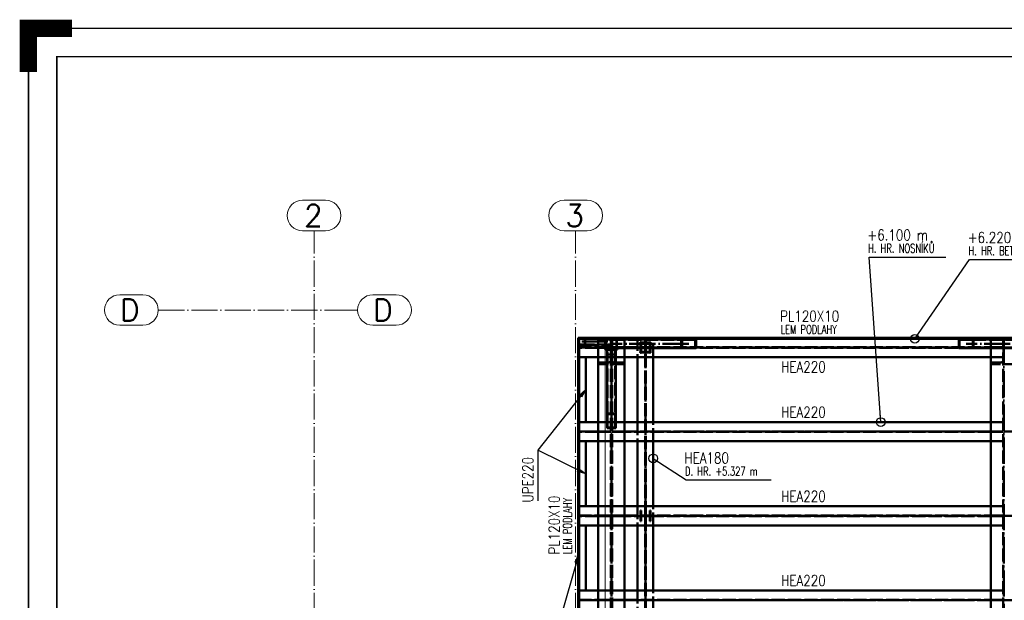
# Paper-space layout 'Layout1' of a CAD drawing. Extents: x -2 to 1033, y -36 to 596.
# Tile 15 of 69: x -2 to 224, y 463 to 596. Entities that reach past the tile are written whole.
import ezdxf
from ezdxf.enums import TextEntityAlignment as Align

# ---------------------------------------------------------------- set-up
doc = ezdxf.new("R2010")
doc.units = 0
for name, pattern in [('ACAD_ISO02W100', [15, 12, -3]), ('ACAD_ISO04W100', [30.5, 24, -3, 0.5, -3]), ('HP_01_CER_B', [8, 5, -1, 1, -1])]:
    doc.linetypes.add(name, pattern=pattern)
doc.layers.get('DEFPOINTS').update_dxf_attribs({"color": 132, "linetype": 'CONTINUOUS'})
doc.layers.add('RAMECEK_HP', color=251, linetype='CONTINUOUS')
for name, color, linetype, lineweight in [('SS_1.ET-HALA_TaO-RASTR', 7, 'HP_01_CER_B', 13), ('SS_2.ET-HALA_TaO-MOULDSHOP-HLAVNI_NOSNIK', 32, 'CONTINUOUS', 50), ('SS_2.ET-HALA_TaO-MOULDSHOP-JD', 40, 'CONTINUOUS', 50), ('SS_2.ET-HALA_TaO-MOULDSHOP-NADSTAVBA', 94, 'CONTINUOUS', 50), ('SS_2.ET-HALA_TaO-MOULDSHOP-PODLAH.NOSNIK', 160, 'CONTINUOUS', 50), ('SS_2.ET-HALA_TaO-MOULDSHOP-PODLAHA_LEM', 140, 'CONTINUOUS', 50), ('SS_2.ET-HALA_TaO-MOULDSHOP-SLOUP', 212, 'CONTINUOUS', 50), ('SS_PODKLADY', 9, 'CONTINUOUS', 13), ('SS_POPIS_PROFILU', 13, 'CONTINUOUS', 25), ('SS_SRAFY', 8, 'CONTINUOUS', 18)]:
    doc.layers.add(name, color=color, linetype=linetype, lineweight=lineweight)
doc.styles.add('ROMANS', font='romans.shx', dxfattribs={"width": 0.8})
doc.styles.add('romans.shx', font='romans.shx', dxfattribs={"height": 5})
pattern_1 = [(44.999996, (126.10668, 325.36216), (-0.044901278, 0.044901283), [])]

# ---------------------------------------------------------------- blocks, each defined once
blk = doc.blocks.new('*U6')
at = {"layer": 'RAMECEK_HP', "lineweight": 40, "const_width": 4}
blk.add_lwpolyline([(0, 584), (0, 594), (10, 594)], dxfattribs=at)
at = {"layer": 'RAMECEK_HP', "lineweight": 35, "const_width": 0.35}
for points in [[(0, 594), (0, 0), (841, 0), (841, 594)], [(6.5, 587.5), (6.5, 6.5), (834.5, 6.5), (834.5, 587.5)]]:
    blk.add_lwpolyline(points, close=True, dxfattribs=at)
at = {"layer": 'DEFPOINTS', "style": 'ROMANS', "width": 0.8}
blk.add_attdef('TISK', text='', height=10, dxfattribs=at).set_placement((841, -33), align=Align.RIGHT)

psp = doc.layouts.get("Layout1")

# ---------------------------------------------------------------- hatches: boundary and pattern name
at = {"layer": 'SS_SRAFY'}
h = psp.add_hatch(dxfattribs=at)
h.set_pattern_fill('ANSI31', color=5, scale=0.02, angle=-0.000004, style=0)
h.set_pattern_definition(pattern_1)
h.paths.add_polyline_path([(135.1067, 522.9622), (132.3067, 522.9622), (132.3067, 522.7922), (133.4117, 522.7922, -0.41421356), (133.6517, 522.5522), (133.6517, 520.7122, -0.41421356), (133.4117, 520.4722), (132.3067, 520.4722), (132.3067, 520.3022), (135.1067, 520.3022), (135.1067, 520.4722), (134.0017, 520.4722, -0.41421356), (133.7617, 520.7122), (133.7617, 522.5522, -0.41421356), (134.0017, 522.7922), (135.1067, 522.7922)], flags=0)
h = psp.add_hatch(dxfattribs=at)
h.set_pattern_fill('ANSI31', color=5, scale=0.02, angle=-0.000004, style=0)
h.set_pattern_definition(pattern_1)
h.paths.add_polyline_path([(132.3067, 521.3922), (132.4267, 521.3922), (132.4267, 522.7922), (132.3067, 522.7922)], flags=0)

# ---------------------------------------------------------------- linework, layer by layer
at = {"layer": 'SS_1.ET-HALA_TaO-RASTR', "linetype": 'Continuous', "ltscale": 0.25}
for p, q in [((68.1734, 554.5442), (62.84, 554.5442)), ((128.1734, 554.5442), (122.84, 554.5442)), ((62.84, 547.5442), (68.1734, 547.5442)), ((122.84, 547.5442), (128.1734, 547.5442)), ((26.2782, 532.8622), (20.9449, 532.8622)), ((84.339, 532.8622), (79.0057, 532.8622)), ((20.9449, 525.8622), (26.2782, 525.8622)), ((79.0057, 525.8622), (84.339, 525.8622))]:
    psp.add_line(p, q, dxfattribs=at)
at = {"layer": 'SS_1.ET-HALA_TaO-RASTR', "linetype": 'ACAD_ISO04W100', "ltscale": 0.25}
for p, q in [((65.5067, 542.5442), (65.5067, 547.5442)), ((125.5067, 542.5442), (125.5067, 547.5442)), ((65.5067, 290.7065), (65.5067, 542.5452)), ((65.5067, 542.5452), (65.5067, 542.5442)), ((125.5067, 290.7065), (125.5067, 542.5452)), ((125.5067, 542.5452), (125.5067, 542.5442)), ((29.7772, 529.3622), (70.5067, 529.3622)), ((29.7772, 529.3622), (34.7782, 529.3622)), ((34.7782, 529.3622), (29.7782, 529.3622)), ((70.5067, 529.3622), (70.5057, 529.3622)), ((70.5057, 529.3622), (75.5057, 529.3622))]:
    psp.add_line(p, q, dxfattribs=at)
at = {"layer": 'SS_1.ET-HALA_TaO-RASTR', "linetype": 'Continuous', "ltscale": 0.25}
for centre, start, end in [((62.84, 551.0442), 90, 270), ((68.1734, 551.0442), 270, 90), ((122.84, 551.0442), 90, 270), ((128.1734, 551.0442), 270, 90), ((20.9449, 529.3622), 90, 270), ((26.2782, 529.3622), 270, 90), ((79.0057, 529.3622), 90, 270), ((84.339, 529.3622), 270, 90)]:
    psp.add_arc(centre, 3.5, start, end, dxfattribs=at)
at = {"layer": 'SS_2.ET-HALA_TaO-MOULDSHOP-HLAVNI_NOSNIK', "color": 3, "linetype": 'ACAD_ISO02W100', "ltscale": 0.25}
for p, q in [((130.7067, 522.7622), (130.7067, 522.9621)), ((133.5617, 325.3622), (133.5617, 522.9621)), ((133.8517, 325.3622), (133.8517, 522.9621)), ((136.7067, 522.7622), (136.7067, 522.9621)), ((136.7067, 520.6322), (136.7067, 522.6322)), ((220.7067, 522.7621), (220.7067, 522.9621)), ((220.7067, 520.6322), (220.7067, 522.6322)), ((223.5617, 325.3622), (223.5617, 522.9621)), ((133.8517, 520.3021), (133.8517, 519.1773))]:
    psp.add_line(p, q, dxfattribs=at)
at = {"layer": 'SS_2.ET-HALA_TaO-MOULDSHOP-HLAVNI_NOSNIK', "color": 1, "linetype": 'Continuous', "ltscale": 0.25}
for p, q in [((130.7067, 383.3622), (130.7067, 522.7622)), ((136.7067, 522.6322), (136.7067, 522.7622)), ((220.7067, 522.6322), (220.7067, 522.7621)), ((136.7067, 329.7622), (136.7067, 520.6322)), ((220.7067, 329.7622), (220.7067, 520.6322))]:
    psp.add_line(p, q, dxfattribs=at)
at = {"layer": 'SS_2.ET-HALA_TaO-MOULDSHOP-HLAVNI_NOSNIK', "color": 7, "linetype": 'ACAD_ISO04W100', "ltscale": 0.25}
for p, q in [((133.7067, 522.9622), (133.7067, 325.3622)), ((223.7067, 522.9622), (223.7067, 325.3622))]:
    psp.add_line(p, q, dxfattribs=at)
at = {"layer": 'SS_2.ET-HALA_TaO-MOULDSHOP-JD', "color": 3, "linetype": 'ACAD_ISO02W100', "ltscale": 0.25}
for p, q in [((139.7067, 522.9622), (139.7067, 518.5622)), ((140.3067, 521.9022), (142.7067, 521.9022)), ((140.3067, 521.9022), (140.3067, 521.7422)), ((141.2167, 521.7422), (140.3067, 521.7422)), ((140.5267, 521.9622), (140.3667, 521.9622)), ((140.3667, 519.5622), (140.3667, 521.9622)), ((140.5267, 521.0522), (140.5267, 521.9622)), ((141.4467, 522.9622), (141.4467, 325.3622)), ((141.5667, 522.9622), (141.5667, 325.3622)), ((142.7067, 521.7422), (141.7967, 521.7422)), ((142.6467, 521.9622), (142.4867, 521.9622)), ((142.4867, 521.9622), (142.4867, 521.0522)), ((142.6467, 521.9622), (142.6467, 519.5622)), ((142.7067, 521.7422), (142.7067, 521.9022)), ((143.3067, 518.5622), (143.3067, 522.9622)), ((140.3067, 519.7822), (141.2167, 519.7822)), ((140.3067, 519.7822), (140.3067, 519.6222)), ((142.7067, 519.6222), (140.3067, 519.6222)), ((140.3667, 520.8322), (140.3667, 520.7322)), ((140.3667, 519.5622), (140.5267, 519.5622)), ((140.5267, 519.5622), (140.5267, 520.4722)), ((142.2467, 520.8122), (140.7667, 520.8122)), ((140.7667, 520.7122), (142.2467, 520.7122)), ((141.4567, 520.0222), (141.4567, 521.5022)), ((141.4567, 520.8122), (141.4567, 520.7322)), ((141.5567, 521.5022), (141.5567, 520.0222)), ((141.5567, 520.7322), (141.5567, 520.8122)), ((141.7967, 519.7822), (142.7067, 519.7822)), ((142.4867, 520.4722), (142.4867, 519.5622)), ((142.4867, 519.5622), (142.6467, 519.5622)), ((142.6467, 520.7322), (142.6467, 520.8322)), ((142.7067, 519.6222), (142.7067, 519.7822)), ((139.7067, 503.6422), (139.7067, 499.2422)), ((143.3067, 499.2422), (143.3067, 503.6422)), ((139.7067, 484.3222), (139.7067, 479.9222)), ((140.5267, 483.3222), (140.3667, 483.3222)), ((140.3667, 480.9222), (140.3667, 483.3222)), ((140.5267, 482.4122), (140.5267, 483.3222)), ((142.6467, 483.3222), (142.4867, 483.3222)), ((142.4867, 483.3222), (142.4867, 482.4122)), ((142.6467, 483.3222), (142.6467, 480.9222)), ((143.3067, 479.9222), (143.3067, 484.3222)), ((140.5267, 480.9222), (140.5267, 481.8322)), ((142.2467, 482.1722), (140.7667, 482.1722)), ((140.7667, 482.0722), (142.2467, 482.0722)), ((142.4867, 481.8322), (142.4867, 480.9222)), ((142.6467, 482.0522), (142.6467, 482.1922)), ((140.3667, 480.9222), (140.5267, 480.9222)), ((142.4867, 480.9222), (142.6467, 480.9222)), ((139.7067, 465.0022), (139.7067, 460.6022)), ((143.3067, 460.6022), (143.3067, 465.0022))]:
    psp.add_line(p, q, dxfattribs=at)
at = {"layer": 'SS_2.ET-HALA_TaO-MOULDSHOP-JD', "color": 7, "linetype": 'ACAD_ISO04W100', "ltscale": 0.25}
psp.add_line((141.5067, 325.3622), (141.5067, 522.9622), dxfattribs=at)
at = {"layer": 'SS_2.ET-HALA_TaO-MOULDSHOP-JD', "color": 1, "linetype": 'Continuous', "ltscale": 0.25}
for p, q in [((139.7067, 518.5622), (139.7067, 503.6422)), ((143.3067, 503.6422), (143.3067, 518.5622)), ((139.7067, 499.2422), (139.7067, 484.3222)), ((143.3067, 484.3222), (143.3067, 499.2422)), ((139.7067, 479.9222), (139.7067, 465.0022)), ((143.3067, 465.0022), (143.3067, 479.9222))]:
    psp.add_line(p, q, dxfattribs=at)
at = {"layer": 'SS_2.ET-HALA_TaO-MOULDSHOP-JD', "color": 3, "linetype": 'ACAD_ISO02W100', "ltscale": 0.25, "extrusion": (0, 0, -1)}
for centre, start, end in [((-141.2167, 521.5022), 90.000004, 180.000004), ((-141.7967, 521.5022), 0.000004, 90.000004), ((-141.2167, 520.0222), 180.000004, 270.000004), ((-141.7967, 520.0222), 270.000004, 0.000004)]:
    psp.add_arc(centre, 0.24, start, end, dxfattribs=at)
at = {"layer": 'SS_2.ET-HALA_TaO-MOULDSHOP-JD', "color": 3, "linetype": 'ACAD_ISO02W100', "ltscale": 0.25, "extrusion": (1.51582e-13, 6.27875e-14, -1)}
for centre in [(-140.7667, 521.0522), (-140.7667, 482.4122)]:
    psp.add_arc(centre, 0.24, 270.000004, 0.000004, dxfattribs=at)
at = {"layer": 'SS_2.ET-HALA_TaO-MOULDSHOP-JD', "color": 3, "linetype": 'ACAD_ISO02W100', "ltscale": 0.25, "extrusion": (7.57912e-14, -3.13938e-14, -1)}
psp.add_arc((-140.7667, 520.4722), 0.24, 0.000004, 90.000004, dxfattribs=at)
at = {"layer": 'SS_2.ET-HALA_TaO-MOULDSHOP-JD', "color": 3, "linetype": 'ACAD_ISO02W100', "ltscale": 0.25, "extrusion": (-6.27875e-14, 1.51582e-13, -1)}
for centre in [(-142.2467, 521.0522), (-142.2467, 482.4122)]:
    psp.add_arc(centre, 0.24, 180.000004, 270.000004, dxfattribs=at)
at = {"layer": 'SS_2.ET-HALA_TaO-MOULDSHOP-JD', "color": 3, "linetype": 'ACAD_ISO02W100', "ltscale": 0.25, "extrusion": (-3.13938e-14, -7.57912e-14, -1)}
psp.add_arc((-142.2467, 520.4722), 0.24, 90.000004, 180.000004, dxfattribs=at)
at = {"layer": 'SS_2.ET-HALA_TaO-MOULDSHOP-JD', "color": 3, "linetype": 'ACAD_ISO02W100', "ltscale": 0.25, "extrusion": (1.51582e-13, -6.27875e-14, -1)}
psp.add_arc((-140.7667, 481.8322), 0.24, 0.000004, 90.000004, dxfattribs=at)
at = {"layer": 'SS_2.ET-HALA_TaO-MOULDSHOP-JD', "color": 3, "linetype": 'ACAD_ISO02W100', "ltscale": 0.25, "extrusion": (-6.27875e-14, -1.51582e-13, -1)}
psp.add_arc((-142.2467, 481.8322), 0.24, 90.000004, 180.000004, dxfattribs=at)
at = {"layer": 'SS_2.ET-HALA_TaO-MOULDSHOP-NADSTAVBA', "color": 1, "linetype": 'Continuous', "ltscale": 0.25}
for p, q in [((132.3067, 522.9622), (135.1067, 522.9622)), ((132.3067, 522.9622), (132.3067, 522.7922)), ((132.3067, 522.7922), (132.4267, 522.7922)), ((132.3067, 522.7922), (132.3067, 521.3922)), ((132.4267, 521.3922), (132.4267, 522.7922)), ((132.4267, 522.7922), (133.4117, 522.7922)), ((133.6517, 522.5522), (133.6517, 520.7122)), ((133.7617, 522.5522), (133.7617, 520.7122)), ((149.7414, 522.6322), (133.7948, 522.6322)), ((134.0017, 522.7922), (135.1067, 522.7922)), ((135.1067, 522.9622), (135.1067, 522.7922)), ((153.1232, 522.6322), (149.7414, 522.6322)), ((149.7414, 520.6322), (149.7414, 522.6322)), ((149.9105, 522.5322), (152.9542, 522.5322)), ((149.9105, 520.7322), (149.9105, 522.5322)), ((152.9542, 520.7322), (152.9542, 522.5322)), ((153.1232, 520.6322), (153.1232, 522.6322)), ((216.7719, 522.6322), (213.3901, 522.6322)), ((213.3901, 522.6322), (213.3901, 520.6322)), ((213.5592, 522.5322), (216.6029, 522.5322)), ((213.5592, 522.5322), (213.5592, 520.7322)), ((216.6029, 522.5322), (216.6029, 520.7322)), ((232.7186, 522.6322), (216.7719, 522.6322)), ((216.7719, 522.6322), (216.7719, 520.6322)), ((132.3067, 521.3922), (132.4267, 521.3922)), ((133.4117, 520.4722), (132.3067, 520.4722)), ((132.3067, 520.4722), (132.3067, 520.3022)), ((132.3067, 520.3022), (135.1067, 520.3022)), ((132.7067, 520.3021), (132.7067, 505.6242)), ((133.7948, 520.6322), (149.7414, 520.6322)), ((135.1067, 520.4722), (134.0017, 520.4722)), ((134.7067, 505.6242), (134.7067, 520.3021)), ((135.1067, 520.4722), (135.1067, 520.3022)), ((149.7414, 520.6322), (153.1232, 520.6322)), ((149.9105, 520.7322), (152.9542, 520.7322)), ((213.3901, 520.6322), (216.7719, 520.6322)), ((213.5592, 520.7322), (216.6029, 520.7322)), ((216.7719, 520.6322), (232.7186, 520.6322)), ((132.7067, 505.6242), (134.7067, 505.6242)), ((132.7067, 505.6242), (132.7067, 502.246)), ((132.8067, 505.4553), (134.6067, 505.4553)), ((132.8067, 502.4149), (132.8067, 505.4553)), ((134.6067, 505.4553), (134.6067, 502.4149)), ((134.7067, 502.246), (134.7067, 505.6242)), ((132.7067, 502.246), (134.7067, 502.246)), ((132.8067, 502.4149), (134.6067, 502.4149))]:
    psp.add_line(p, q, dxfattribs=at)
at = {"layer": 'SS_2.ET-HALA_TaO-MOULDSHOP-NADSTAVBA', "color": 3, "linetype": 'ACAD_ISO02W100', "ltscale": 0.25}
for p, q in [((133.7948, 522.6322), (133.7617, 522.6322)), ((133.7617, 522.6322), (133.7617, 522.5522)), ((133.8208, 522.5322), (149.9105, 522.5322)), ((133.8208, 522.5322), (133.8208, 520.7322)), ((134.8854, 522.5322), (134.8854, 520.7322)), ((134.9445, 522.6322), (134.9445, 520.6322)), ((216.6029, 522.5322), (232.6925, 522.5322)), ((134.6067, 520.2429), (132.8067, 520.2429)), ((132.8067, 505.4553), (132.8067, 520.2429)), ((133.7617, 520.7121), (133.7617, 520.6322)), ((133.7617, 520.6322), (133.7948, 520.6322)), ((133.8208, 520.7322), (149.9105, 520.7322)), ((134.6067, 520.2429), (134.6067, 505.4553)), ((216.6029, 520.7322), (232.6925, 520.7322)), ((134.7067, 519.1181), (132.7067, 519.1181)), ((134.6067, 519.1773), (132.8067, 519.1773))]:
    psp.add_line(p, q, dxfattribs=at)
at = {"layer": 'SS_2.ET-HALA_TaO-MOULDSHOP-NADSTAVBA', "color": 7, "linetype": 'ACAD_ISO04W100', "ltscale": 0.25}
for p, q in [((133.7067, 521.6322), (133.7067, 503.9351)), ((151.4323, 521.6322), (133.7067, 521.6322)), ((232.8067, 521.6322), (215.081, 521.6322))]:
    psp.add_line(p, q, dxfattribs=at)
at = {"layer": 'SS_2.ET-HALA_TaO-MOULDSHOP-NADSTAVBA', "color": 1, "linetype": 'Continuous', "ltscale": 0.25, "extrusion": (-9.41813e-14, -2.27374e-13, -1)}
psp.add_arc((-133.4117, 522.5522), 0.24, 90.000004, 180.000004, dxfattribs=at)
at = {"layer": 'SS_2.ET-HALA_TaO-MOULDSHOP-NADSTAVBA', "color": 1, "linetype": 'Continuous', "ltscale": 0.25, "extrusion": (2.27374e-13, -9.41813e-14, -1)}
psp.add_arc((-134.0017, 522.5522), 0.24, 0.000004, 90.000004, dxfattribs=at)
at = {"layer": 'SS_2.ET-HALA_TaO-MOULDSHOP-NADSTAVBA', "color": 1, "linetype": 'Continuous', "ltscale": 0.25, "extrusion": (-3.13937e-14, 7.57912e-14, -1)}
psp.add_arc((-133.4117, 520.7122), 0.24, 180.000004, 270.000004, dxfattribs=at)
at = {"layer": 'SS_2.ET-HALA_TaO-MOULDSHOP-NADSTAVBA', "color": 1, "linetype": 'Continuous', "ltscale": 0.25, "extrusion": (7.57912e-14, 3.13937e-14, -1)}
psp.add_arc((-134.0017, 520.7122), 0.24, 270.000004, 0.000004, dxfattribs=at)
at = {"layer": 'SS_2.ET-HALA_TaO-MOULDSHOP-PODLAH.NOSNIK', "color": 3, "linetype": 'ACAD_ISO02W100', "ltscale": 0.25}
for p, q in [((126.1067, 520.8322), (130.7067, 520.8322)), ((130.7067, 520.6922), (126.1067, 520.6922)), ((126.1067, 520.6921), (126.1067, 519.6082)), ((126.2367, 520.6921), (126.2367, 518.6622)), ((130.7067, 520.8322), (130.7653, 520.8322)), ((130.7653, 520.6922), (130.7067, 520.6922)), ((130.7653, 520.8322), (130.9067, 520.8322)), ((130.9067, 520.6922), (130.7653, 520.6922)), ((130.9067, 520.8322), (133.5617, 520.8322)), ((130.9067, 520.6922), (130.9067, 520.8322)), ((133.5617, 520.6922), (130.9067, 520.6922)), ((133.8517, 520.8322), (136.5067, 520.8322)), ((136.5067, 520.6922), (133.8517, 520.6922)), ((136.5067, 520.8322), (136.6481, 520.8322)), ((136.5067, 520.8322), (136.5067, 520.6922)), ((136.6481, 520.6922), (136.5067, 520.6922)), ((136.6481, 520.8322), (136.7067, 520.8322)), ((136.7067, 520.6922), (136.6481, 520.6922)), ((136.7067, 520.8322), (220.7067, 520.8322)), ((220.7067, 520.6922), (136.7067, 520.6922)), ((220.7067, 520.8322), (220.7653, 520.8322)), ((220.7653, 520.6922), (220.7067, 520.6922)), ((220.7653, 520.8322), (220.9067, 520.8322)), ((220.9067, 520.6922), (220.7653, 520.6922)), ((220.9067, 520.8322), (223.5617, 520.8322)), ((220.9067, 520.6922), (220.9067, 520.8322)), ((223.5617, 520.6922), (220.9067, 520.6922)), ((126.2367, 518.6622), (126.1067, 518.6622)), ((126.3067, 518.5622), (126.1067, 518.5622)), ((126.2367, 518.6622), (126.2367, 518.5914)), ((126.2367, 518.5914), (126.2367, 518.5622)), ((126.2367, 518.5622), (126.2367, 503.6422)), ((133.5617, 518.5622), (130.7067, 518.5622)), ((136.7067, 518.5622), (133.8517, 518.5622)), ((223.5617, 518.5622), (220.7067, 518.5622)), ((126.1067, 503.6422), (126.3067, 503.6422)), ((126.2367, 503.6422), (126.2367, 503.6129)), ((126.2367, 503.6129), (126.2367, 503.5422)), ((130.7067, 503.6422), (133.5617, 503.6422)), ((133.8517, 503.6422), (136.7067, 503.6422)), ((220.7067, 503.6422), (223.5617, 503.6422)), ((126.1067, 503.5422), (126.2367, 503.5422)), ((126.1067, 501.5122), (130.7067, 501.5122)), ((130.7067, 501.3722), (126.1067, 501.3722)), ((126.2367, 503.5422), (126.2367, 501.5122)), ((126.2367, 501.3721), (126.2367, 499.3422)), ((130.7067, 501.5122), (130.7653, 501.5122)), ((130.7653, 501.3722), (130.7067, 501.3722)), ((130.7653, 501.5122), (130.9067, 501.5122)), ((130.9067, 501.3722), (130.7653, 501.3722)), ((130.9067, 501.5122), (133.5617, 501.5122)), ((130.9067, 501.3722), (130.9067, 501.5122)), ((133.5617, 501.3722), (130.9067, 501.3722)), ((133.8517, 501.5122), (136.5067, 501.5122)), ((136.5067, 501.3722), (133.8517, 501.3722)), ((136.5067, 501.5122), (136.6481, 501.5122)), ((136.5067, 501.5122), (136.5067, 501.3722)), ((136.6481, 501.3722), (136.5067, 501.3722)), ((136.6481, 501.5122), (136.7067, 501.5122)), ((136.7067, 501.3722), (136.6481, 501.3722)), ((136.7067, 501.5122), (220.7067, 501.5122)), ((220.7067, 501.3722), (136.7067, 501.3722)), ((220.7067, 501.5122), (220.7653, 501.5122)), ((220.7653, 501.3722), (220.7067, 501.3722)), ((220.7653, 501.5122), (220.9067, 501.5122)), ((220.9067, 501.3722), (220.7653, 501.3722)), ((220.9067, 501.5122), (223.5617, 501.5122)), ((220.9067, 501.3722), (220.9067, 501.5122)), ((223.5617, 501.3722), (220.9067, 501.3722)), ((126.2367, 499.3422), (126.1067, 499.3422)), ((126.3067, 499.2422), (126.1067, 499.2422)), ((126.2367, 499.3422), (126.2367, 499.2714)), ((126.2367, 499.2714), (126.2367, 499.2422)), ((126.2367, 499.2422), (126.2367, 484.3222)), ((133.5617, 499.2422), (130.7067, 499.2422)), ((136.7067, 499.2422), (133.8517, 499.2422)), ((223.5617, 499.2422), (220.7067, 499.2422)), ((126.3067, 484.3222), (126.1067, 484.3222)), ((126.1067, 484.2222), (126.2367, 484.2222)), ((126.2367, 484.3222), (126.2367, 484.2929)), ((126.2367, 484.2929), (126.2367, 484.2222)), ((126.2367, 484.2222), (126.2367, 482.1922)), ((133.5617, 484.3222), (130.7067, 484.3222)), ((136.7067, 484.3222), (133.8517, 484.3222)), ((223.5617, 484.3222), (220.7067, 484.3222)), ((126.1067, 482.1922), (130.7067, 482.1922)), ((130.7067, 482.0522), (126.1067, 482.0522)), ((126.2367, 482.0521), (126.2367, 480.0222)), ((130.7067, 482.1922), (130.7653, 482.1922)), ((130.7653, 482.0522), (130.7067, 482.0522)), ((130.7653, 482.1922), (130.9067, 482.1922)), ((130.9067, 482.0522), (130.7653, 482.0522)), ((130.9067, 482.1922), (133.5617, 482.1922)), ((130.9067, 482.0522), (130.9067, 482.1922)), ((133.5617, 482.0522), (130.9067, 482.0522)), ((133.8517, 482.1922), (136.5067, 482.1922)), ((136.5067, 482.0522), (133.8517, 482.0522)), ((136.5067, 482.1922), (136.6481, 482.1922)), ((136.5067, 482.1922), (136.5067, 482.0522)), ((136.6481, 482.0522), (136.5067, 482.0522)), ((136.6481, 482.1922), (136.7067, 482.1922)), ((136.7067, 482.0522), (136.6481, 482.0522)), ((136.7067, 482.1922), (220.7067, 482.1922)), ((220.7067, 482.0522), (136.7067, 482.0522)), ((220.7067, 482.1922), (220.7653, 482.1922)), ((220.7653, 482.0522), (220.7067, 482.0522)), ((220.7653, 482.1922), (220.9067, 482.1922)), ((220.9067, 482.0522), (220.7653, 482.0522)), ((220.9067, 482.1922), (223.5617, 482.1922)), ((220.9067, 482.0522), (220.9067, 482.1922)), ((223.5617, 482.0522), (220.9067, 482.0522)), ((126.2367, 480.0222), (126.1067, 480.0222)), ((126.3067, 479.9222), (126.1067, 479.9222)), ((126.2367, 480.0222), (126.2367, 479.9514)), ((126.2367, 479.9514), (126.2367, 479.9222)), ((126.2367, 479.9222), (126.2367, 465.0022)), ((133.5617, 479.9222), (130.7067, 479.9222)), ((136.7067, 479.9222), (133.8517, 479.9222)), ((223.5617, 479.9222), (220.7067, 479.9222)), ((126.1067, 465.0022), (126.3067, 465.0022)), ((126.1067, 464.9022), (126.2367, 464.9022)), ((126.2367, 465.0022), (126.2367, 464.9729)), ((126.2367, 464.9729), (126.2367, 464.9022)), ((126.2367, 464.9022), (126.2367, 462.8722)), ((130.7067, 465.0022), (133.5617, 465.0022)), ((133.8517, 465.0022), (136.7067, 465.0022)), ((220.7067, 465.0022), (223.5617, 465.0022)), ((126.1067, 462.8722), (130.7067, 462.8722)), ((130.7067, 462.7322), (126.1067, 462.7322)), ((130.7067, 462.8722), (130.7653, 462.8722)), ((130.7067, 462.8722), (130.7067, 462.7798)), ((130.7653, 462.7322), (130.7067, 462.7322)), ((130.7653, 462.8722), (130.9067, 462.8722)), ((130.9067, 462.7322), (130.7653, 462.7322)), ((130.9067, 462.8722), (133.5617, 462.8722)), ((130.9067, 462.7322), (130.9067, 462.8722)), ((133.5617, 462.7322), (130.9067, 462.7322)), ((133.8517, 462.8722), (136.5067, 462.8722)), ((136.5067, 462.7322), (133.8517, 462.7322)), ((136.5067, 462.8722), (136.6481, 462.8722)), ((136.5067, 462.8722), (136.5067, 462.7322)), ((136.6481, 462.7322), (136.5067, 462.7322)), ((136.6481, 462.8722), (136.7067, 462.8722)), ((136.7067, 462.7322), (136.6481, 462.7322)), ((136.7067, 462.8722), (220.7067, 462.8722)), ((220.7067, 462.7322), (136.7067, 462.7322)), ((220.7067, 462.8722), (220.7653, 462.8722)), ((220.7653, 462.7322), (220.7067, 462.7322)), ((220.7653, 462.8722), (220.9067, 462.8722)), ((220.9067, 462.7322), (220.7653, 462.7322)), ((220.9067, 462.8722), (223.5617, 462.8722)), ((220.9067, 462.7322), (220.9067, 462.8722)), ((223.5617, 462.7322), (220.9067, 462.7322))]:
    psp.add_line(p, q, dxfattribs=at)
at = {"layer": 'SS_2.ET-HALA_TaO-MOULDSHOP-PODLAH.NOSNIK', "color": 7, "linetype": 'ACAD_ISO04W100', "ltscale": 0.25}
for p, q in [((126.1067, 520.7622), (133.7067, 520.7622)), ((126.1067, 501.4422), (126.1067, 520.7622)), ((133.7067, 520.7622), (223.7067, 520.7622)), ((223.7067, 520.7622), (332.0067, 520.7621)), ((126.1067, 501.4422), (133.7067, 501.4422)), ((126.1067, 482.1222), (126.1067, 501.4422)), ((133.7067, 501.4422), (223.7067, 501.4422)), ((223.7067, 501.4422), (332.0067, 501.4421)), ((126.1067, 482.1222), (133.7067, 482.1222)), ((126.1067, 462.8022), (126.1067, 482.1222)), ((133.7067, 482.1222), (223.7067, 482.1222)), ((223.7067, 482.1222), (332.0067, 482.1221)), ((126.1067, 462.8022), (133.7067, 462.8022)), ((126.1067, 443.4822), (126.1067, 462.8022)), ((133.7067, 462.8022), (223.7067, 462.8022)), ((223.7067, 462.8022), (332.0067, 462.8021))]:
    psp.add_line(p, q, dxfattribs=at)
at = {"layer": 'SS_2.ET-HALA_TaO-MOULDSHOP-PODLAH.NOSNIK', "color": 1, "linetype": 'Continuous', "ltscale": 0.25}
for p, q in [((127.8067, 518.5622), (126.3067, 518.5622)), ((130.7067, 518.5622), (127.8067, 518.5622)), ((127.8067, 503.6422), (127.8067, 518.5622)), ((220.7067, 518.5622), (136.7067, 518.5622)), ((126.3067, 503.6422), (130.7067, 503.6422)), ((136.7067, 503.6422), (220.7067, 503.6422)), ((127.8067, 499.2422), (126.3067, 499.2422)), ((130.7067, 499.2422), (127.8067, 499.2422)), ((127.8067, 484.3222), (127.8067, 499.2422)), ((220.7067, 499.2422), (136.7067, 499.2422)), ((130.7067, 484.3222), (126.3067, 484.3222)), ((220.7067, 484.3222), (136.7067, 484.3222)), ((127.8067, 479.9222), (126.3067, 479.9222)), ((130.7067, 479.9222), (127.8067, 479.9222)), ((127.8067, 465.0022), (127.8067, 479.9222)), ((220.7067, 479.9222), (136.7067, 479.9222)), ((126.3067, 465.0022), (130.7067, 465.0022)), ((136.7067, 465.0022), (220.7067, 465.0022))]:
    psp.add_line(p, q, dxfattribs=at)
at = {"layer": 'SS_2.ET-HALA_TaO-MOULDSHOP-PODLAHA_LEM', "color": 1, "linetype": 'Continuous', "ltscale": 0.25}
for p, q in [((126.1067, 522.9622), (132.3067, 522.9622)), ((126.1067, 522.7622), (126.1067, 522.9622)), ((126.3067, 522.7621), (126.1067, 522.7621)), ((126.1067, 434.1622), (126.1067, 522.7621)), ((132.3067, 522.7622), (126.3067, 522.7622)), ((126.3067, 522.7621), (126.3067, 434.1622)), ((135.1067, 522.9622), (231.4067, 522.9621)), ((135.1067, 522.7922), (135.1067, 522.7622)), ((231.4067, 522.7621), (135.1067, 522.7622))]:
    psp.add_line(p, q, dxfattribs=at)
at = {"layer": 'SS_2.ET-HALA_TaO-MOULDSHOP-PODLAHA_LEM', "color": 7, "linetype": 'ACAD_ISO04W100', "ltscale": 0.25}
for p, q in [((126.1067, 522.9622), (133.7067, 522.9622)), ((126.1067, 434.1622), (126.1067, 522.9622)), ((133.7067, 522.9622), (232.8067, 522.9621))]:
    psp.add_line(p, q, dxfattribs=at)
at = {"layer": 'SS_2.ET-HALA_TaO-MOULDSHOP-SLOUP', "color": 3, "linetype": 'ACAD_ISO02W100', "ltscale": 0.25}
for p, q in [((126.1867, 521.5222), (126.1867, 522.8022)), ((127.5467, 522.8822), (126.2667, 522.8822)), ((127.6267, 521.5222), (127.6267, 522.8022)), ((127.7067, 522.9622), (127.7067, 522.8022)), ((130.7067, 522.8822), (127.7067, 522.8822)), ((127.7067, 522.8022), (127.7067, 521.5222)), ((133.0567, 522.5821), (130.7067, 522.5821)), ((133.5967, 517.8822), (133.5967, 522.0422)), ((133.8167, 522.0422), (133.8167, 517.8822)), ((136.7067, 522.5821), (134.3567, 522.5821)), ((223.0567, 522.5822), (220.7067, 522.5822)), ((223.5967, 517.8822), (223.5967, 522.0422)), ((127.5467, 521.4422), (126.2667, 521.4422)), ((126.2667, 521.3622), (127.5467, 521.3622)), ((127.7067, 521.5222), (127.7067, 521.3622)), ((133.5967, 521.4422), (127.7067, 521.4422)), ((127.7067, 521.3622), (133.5967, 521.3622)), ((133.0567, 517.3422), (130.7067, 517.3422)), ((136.7067, 517.3422), (134.3567, 517.3422)), ((223.0567, 517.3422), (220.7067, 517.3422)), ((136.7067, 516.9622), (130.7067, 516.9622)), ((226.7067, 516.9622), (220.7067, 516.9622))]:
    psp.add_line(p, q, dxfattribs=at)
at = {"layer": 'SS_2.ET-HALA_TaO-MOULDSHOP-SLOUP', "color": 7, "linetype": 'ACAD_ISO04W100', "ltscale": 0.25}
psp.add_line((126.9067, 522.1622), (133.7067, 522.1622), dxfattribs=at)
at = {"layer": 'SS_2.ET-HALA_TaO-MOULDSHOP-SLOUP', "color": 3, "linetype": 'ACAD_ISO02W100', "ltscale": 0.25}
for centre, start, end in [((126.2667, 522.8022), 89.999996, 179.999996), ((127.5467, 522.8022), 359.999996, 89.999996), ((126.2667, 521.5222), 179.999996, 269.999996), ((127.5467, 521.5222), 269.999996, 359.999996)]:
    psp.add_arc(centre, 0.16, start, end, dxfattribs=at)
at = {"layer": 'SS_2.ET-HALA_TaO-MOULDSHOP-SLOUP', "color": 3, "linetype": 'ACAD_ISO02W100', "ltscale": 0.25, "extrusion": (-9.09495e-13, 3.76725e-13, -1)}
psp.add_arc((-126.2667, 522.8022), 0.08, 0.000004, 90.000004, dxfattribs=at)
at = {"layer": 'SS_2.ET-HALA_TaO-MOULDSHOP-SLOUP', "color": 3, "linetype": 'ACAD_ISO02W100', "ltscale": 0.25, "extrusion": (3.76725e-13, 9.09495e-13, -1)}
psp.add_arc((-127.5467, 522.8022), 0.08, 90.000004, 180.000004, dxfattribs=at)
at = {"layer": 'SS_2.ET-HALA_TaO-MOULDSHOP-SLOUP', "color": 3, "linetype": 'ACAD_ISO02W100', "ltscale": 0.25, "extrusion": (-1.39528e-14, -3.3685e-14, -1)}
psp.add_arc((-133.0567, 522.0422), 0.54, 90.000004, 180.000004, dxfattribs=at)
at = {"layer": 'SS_2.ET-HALA_TaO-MOULDSHOP-SLOUP', "color": 3, "linetype": 'ACAD_ISO02W100', "ltscale": 0.25, "extrusion": (3.3685e-14, -1.39528e-14, -1)}
psp.add_arc((-134.3567, 522.0422), 0.54, 0.000004, 90.000004, dxfattribs=at)
at = {"layer": 'SS_2.ET-HALA_TaO-MOULDSHOP-SLOUP', "color": 3, "linetype": 'ACAD_ISO02W100', "ltscale": 0.25, "extrusion": (0, 0, -1)}
for centre, radius, start, end in [((-223.0567, 522.0422), 0.54, 90.000004, 180.000004), ((-126.2667, 521.5222), 0.08, 270.000004, 0.000004), ((-127.5467, 521.5222), 0.08, 180.000004, 270.000004), ((-223.0567, 517.8822), 0.54, 180.000004, 270.000004)]:
    psp.add_arc(centre, radius, start, end, dxfattribs=at)
at = {"layer": 'SS_2.ET-HALA_TaO-MOULDSHOP-SLOUP', "color": 3, "linetype": 'ACAD_ISO02W100', "ltscale": 0.25, "extrusion": (-1.39528e-14, 3.3685e-14, -1)}
psp.add_arc((-133.0567, 517.8822), 0.54, 180.000004, 270.000004, dxfattribs=at)
at = {"layer": 'SS_2.ET-HALA_TaO-MOULDSHOP-SLOUP', "color": 3, "linetype": 'ACAD_ISO02W100', "ltscale": 0.25, "extrusion": (3.3685e-14, 1.39528e-14, -1)}
psp.add_arc((-134.3567, 517.8822), 0.54, 270.000004, 0.000004, dxfattribs=at)
at = {"layer": 'SS_PODKLADY'}
psp.add_lwpolyline([(132.3067, 325.3622), (333.4067, 325.3622), (333.4067, 522.9621), (132.3067, 522.9621)], close=True, dxfattribs=at)
at = {"layer": 'SS_POPIS_PROFILU', "color": 0, "linetype": 'ByBlock', "lineweight": -2}
for p, q in [((203.3021, 522.7621), (204.4376, 524.4086)), ((195.4697, 503.6422), (195.3308, 505.6373)), ((143.3067, 495.3172), (144.9774, 494.2178))]:
    psp.add_line(p, q, dxfattribs=at)
at = {"layer": 'SS_POPIS_PROFILU', "color": 0, "linetype": 'ByBlock'}
for p, q in [((126.3049, 509.7399), (127.8067, 511.1022)), ((127.8067, 511.1022), (126.5663, 509.5332)), ((127.8067, 511.1022), (126.8278, 509.3265)), ((127.8067, 491.7822), (125.8642, 492.3634)), ((127.8067, 491.7822), (126.011, 492.6627)), ((126.1577, 492.962), (127.8067, 491.7822)), ((125.3639, 471.4793), (126.2367, 473.3094)), ((126.2367, 473.3094), (125.6843, 471.3872)), ((126.2367, 473.3094), (126.0047, 471.2952))]:
    psp.add_line(p, q, dxfattribs=at)
at = {"layer": 'SS_POPIS_PROFILU', "color": 13}
for points in [[(195.4697, 503.6422), (192.8323, 541.5202), (210.4323, 541.5202)], [(203.3021, 522.7621), (215.8462, 540.9505), (239.3795, 540.9505)], [(127.8067, 511.1022), (116.7999, 497.1795), (116.7999, 485.5604)], [(127.8067, 491.7822), (116.7999, 497.1795), (116.7999, 485.5604)], [(143.3067, 495.3172), (150.8384, 490.3611), (170.3717, 490.3611)], [(126.2367, 473.3094), (121.7259, 457.6121), (121.7259, 445.9931)]]:
    psp.add_lwpolyline(points, dxfattribs=at)
at = {"layer": 'SS_POPIS_PROFILU', "color": 0, "linetype": 'ByBlock', "lineweight": -2}
for centre in [(203.3021, 522.7621), (195.4697, 503.6422), (143.3067, 495.3172)]:
    psp.add_circle(centre, 1, dxfattribs=at)

# ---------------------------------------------------------------- block references
at = {"layer": 'RAMECEK_HP'}
psp.add_blockref('*U6', (0, 0), dxfattribs=at)

# ---------------------------------------------------------------- texts
at = {"layer": 'SS_1.ET-HALA_TaO-RASTR', "color": 7, "style": 'romans.shx'}
for s, p in [('2', (63.206, 548.5442)), ('3', (123.1271, 548.5442)), ('D', (21.002, 526.8622)), ('D', (79.0629, 526.8622))]:
    psp.add_text(s, height=5, dxfattribs=at).set_placement(p)
at = {"layer": 'SS_POPIS_PROFILU', "color": 13, "style": 'romans.shx'}
for s, height, rotation, width, p in [('+6.100 m', 2.5, 359.999996, 0.8, (192.4341, 545.3202)), ('H. HR. NOSNÍKŮ', 2, 359.999996, 0.7, (192.5683, 542.5202)), ('UPE220', 2.5, 90, 0.8, (115.7999, 485.1833)), ('UPE220', 2.5, 90, 0.8, (115.7999, 485.1833)), ('LEM PODLAHY', 2, 90, 0.7, (124.6177, 473.3488)), ('PL120X10', 2.5, 90, 0.8, (121.8177, 473.2357))]:
    psp.add_text(s, height=height, rotation=rotation, dxfattribs=dict(at, width=width)).set_placement(p)
for s, height, width, p in [('+6.220 m', 2.5, 0.8, (215.448, 544.7505)), ('H. HR. BET. PODLAHY', 2, 0.7, (215.5822, 541.9505)), ('PL120X10', 2.5, 0.8, (172.4097, 526.7099)), ('LEM PODLAHY', 2, 0.7, (172.5228, 523.9099)), ('HEA220', 2.5, 0.8, (172.6579, 515.0522)), ('HEA220', 2.5, 0.8, (172.6579, 504.6632)), ('HEA180', 2.5, 0.8, (150.4612, 494.1611)), ('D. HR. +5.327 m', 2, 0.7, (150.5744, 491.3611)), ('HEA220', 2.5, 0.8, (172.6579, 485.3432)), ('HEA220', 2.5, 0.8, (172.6579, 466.0232))]:
    psp.add_text(s, height=height, dxfattribs=dict(at, width=width)).set_placement(p)

doc.saveas('drawing.dxf')
